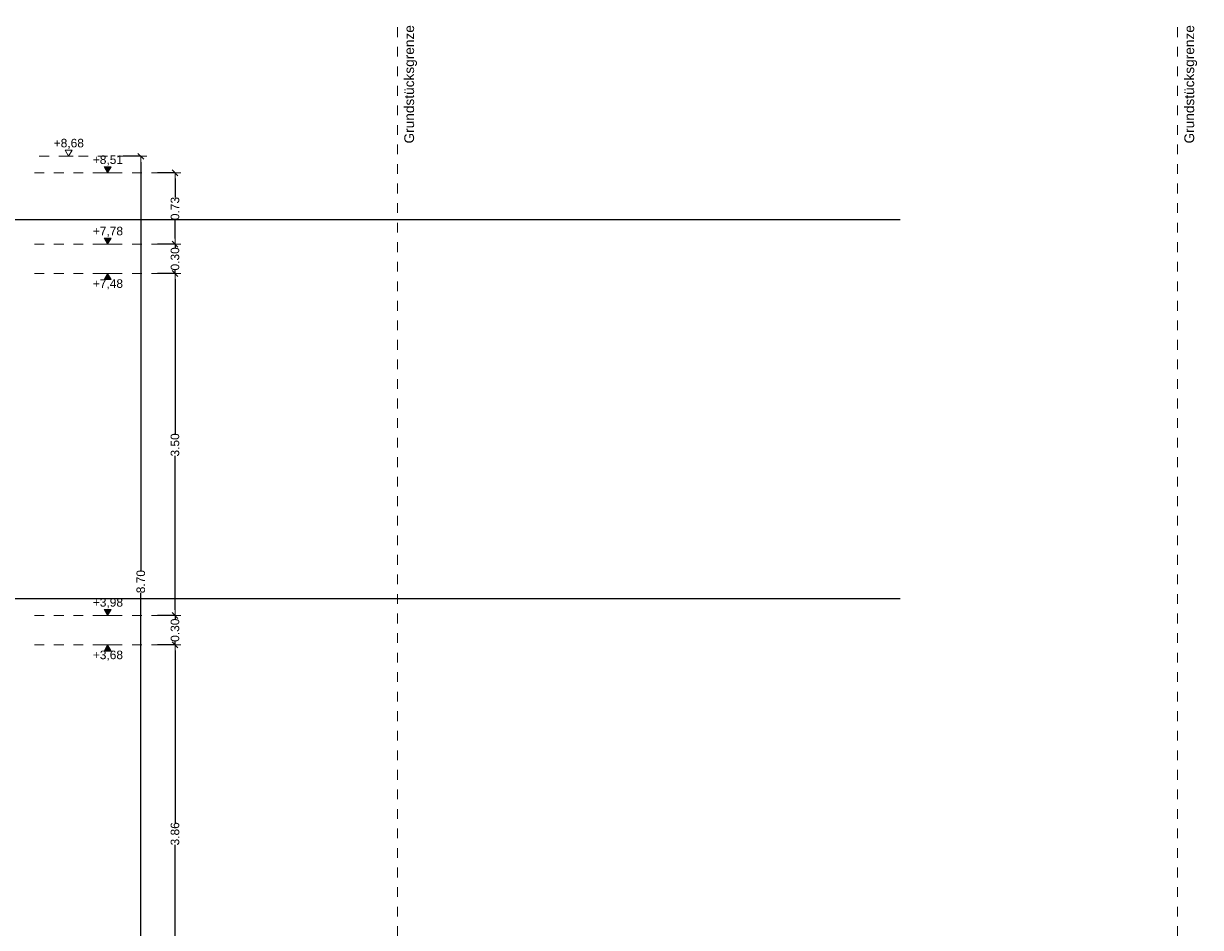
# Model space of a CAD drawing. Header units: metres. Extents: x -20.3 to 39.4, y -22.2 to 2.8.
# Tile 65 of 65: x 24.1 to 36.1, y -9.4 to -0.1. Entities that reach past the tile are written whole.
import ezdxf

# ---------------------------------------------------------------- set-up
doc = ezdxf.new("R2010")
doc.units = ezdxf.units.M
doc.header["$LTSCALE"] = 0.4
doc.header["$MEASUREMENT"] = 0
doc.linetypes.add('Strichlinie eng', pattern=[0.115, 0.075, -0.04])
doc.linetypes.add('Strichpunktlinie', pattern=[0.335139, 0.176389, -0.088194, 0, -0.070556])
doc.layers.get('0').update_dxf_attribs({"color": 8, "lineweight": 9})
doc.layers.get('Defpoints').update_dxf_attribs({"color": 8, "lineweight": 9})
doc.layers.add('Neubau_T-Bemaßung', color=8, linetype='Continuous')
doc.layers.add('S-Linien _ Schraffuren.2D', color=8, linetype='Continuous', lineweight=9)
doc.layers.add('T-Text', color=8, linetype='Continuous', lineweight=9)
doc.styles.add('ERSTELLTER_STIL_2', font='arial.ttf')
doc.dimstyles.new('ERSTELLTER_STIL__1', dxfattribs={"dimtxt": 0.0875, "dimasz": 0.059375, "dimexe": 0.18, "dimexo": 0.0625, "dimgap": 0, "dimtad": 1, "dimzin": 0, "dimdsep": 46, "dimtxsty": 'ERSTELLTER_STIL_2', "dimblk": 'ARROWHEAD_6', "dimblk1": 'ARROWHEAD_6', "dimblk2": 'ARROWHEAD_6', "dimcen": 0.09, "dimclrd": 7, "dimclre": 7, "dimclrt": 7, "dimazin": 0, "dimtfac": 1, "dimtdec": 4, "dimtmove": 0, "dimatfit": 3, "dimfxl": 1, "dimtolj": 1, "dimtzin": 0, "dimarcsym": 0})

# ---------------------------------------------------------------- blocks, each defined once
blk = doc.blocks.new('ARROWHEAD_6')
at = {"color": 0, "linetype": 'Continuous', "lineweight": 0}
for p, q in [((0, 0), (-1, 0)), ((-0.5, -0.5), (0.5, 0.5))]:
    blk.add_line(p, q, dxfattribs=at)
blk = doc.blocks.new('*D256')
at = {"layer": 'Defpoints', "color": 0, "linetype": 'Continuous', "transparency": 16777216}
for p in [(25.259, -1.495), (25.32, -1.495), (23.67, -10.195)]:
    blk.add_point(p, dxfattribs=at)
at = {"layer": 'Neubau_T-Bemaßung', "linetype": 'Continuous', "lineweight": -2, "transparency": 16777216}
for p, q in [((25.258, -1.495), (25.079, -1.495)), ((25.259, -1.554), (25.259, -5.735)), ((25.259, -10.136), (25.259, -5.962)), ((23.732, -10.195), (25.439, -10.195))]:
    blk.add_line(p, q, dxfattribs=at)
at = {"layer": 'Neubau_T-Bemaßung', "linetype": 'Continuous', "lineweight": -2, "transparency": 16777216, "xscale": 0.059375, "yscale": 0.059375, "zscale": 0.059375}
for p, rotation in [((25.259, -1.495), 90), ((25.259, -10.195), 270)]:
    blk.add_blockref('ARROWHEAD_6', p, dxfattribs=dict(at, rotation=rotation))
at = {"layer": 'Neubau_T-Bemaßung', "linetype": 'Continuous', "lineweight": 9, "transparency": 16777216, "insert": (25.259, -5.848), "char_height": 0.0875, "attachment_point": 5, "rotation": 90, "style": 'ERSTELLTER_STIL_2'}
blk.add_mtext('\\A1;8.70', dxfattribs=at)
blk = doc.blocks.new('*D260')
at = {"layer": 'Defpoints', "color": 0, "linetype": 'Continuous', "transparency": 16777216}
for p in [(25.609, -6.495), (25.67, -6.495), (25.67, -10.355)]:
    blk.add_point(p, dxfattribs=at)
at = {"layer": 'Neubau_T-Bemaßung', "linetype": 'Continuous', "lineweight": -2, "transparency": 16777216}
for p, q in [((25.608, -6.495), (25.429, -6.495)), ((25.609, -6.554), (25.609, -8.315)), ((25.609, -10.296), (25.609, -8.542)), ((25.608, -10.355), (25.429, -10.355))]:
    blk.add_line(p, q, dxfattribs=at)
at = {"layer": 'Neubau_T-Bemaßung', "linetype": 'Continuous', "lineweight": -2, "transparency": 16777216, "xscale": 0.059375, "yscale": 0.059375, "zscale": 0.059375}
for p, rotation in [((25.609, -6.495), 90), ((25.609, -10.355), 270)]:
    blk.add_blockref('ARROWHEAD_6', p, dxfattribs=dict(at, rotation=rotation))
at = {"layer": 'Neubau_T-Bemaßung', "linetype": 'Continuous', "lineweight": 9, "transparency": 16777216, "insert": (25.609, -8.429), "char_height": 0.0875, "attachment_point": 5, "rotation": 90, "style": 'ERSTELLTER_STIL_2'}
blk.add_mtext('\\A1;3.86', dxfattribs=at)
blk = doc.blocks.new('*D261')
at = {"layer": 'Defpoints', "color": 0, "linetype": 'Continuous', "transparency": 16777216}
for p in [(25.609, -6.195), (25.67, -6.195), (25.67, -6.495)]:
    blk.add_point(p, dxfattribs=at)
at = {"layer": 'Neubau_T-Bemaßung', "linetype": 'Continuous', "lineweight": -2, "transparency": 16777216}
for p, q in [((25.609, -6.136), (25.609, -6.076)), ((25.608, -6.195), (25.429, -6.195)), ((25.609, -6.195), (25.609, -6.232)), ((25.608, -6.495), (25.429, -6.495)), ((25.609, -6.495), (25.609, -6.459)), ((25.609, -6.554), (25.609, -6.614))]:
    blk.add_line(p, q, dxfattribs=at)
at = {"layer": 'Neubau_T-Bemaßung', "linetype": 'Continuous', "lineweight": -2, "transparency": 16777216, "xscale": 0.059375, "yscale": 0.059375, "zscale": 0.059375}
for p, rotation in [((25.609, -6.195), 270), ((25.609, -6.495), 90)]:
    blk.add_blockref('ARROWHEAD_6', p, dxfattribs=dict(at, rotation=rotation))
at = {"layer": 'Neubau_T-Bemaßung', "linetype": 'Continuous', "lineweight": 9, "transparency": 16777216, "insert": (25.609, -6.345), "char_height": 0.0875, "attachment_point": 5, "rotation": 90, "style": 'ERSTELLTER_STIL_2'}
blk.add_mtext('\\A1;0.30', dxfattribs=at)
blk = doc.blocks.new('*D262')
at = {"layer": 'Defpoints', "color": 0, "linetype": 'Continuous', "transparency": 16777216}
for p in [(25.609, -2.695), (25.67, -2.695), (25.67, -6.195)]:
    blk.add_point(p, dxfattribs=at)
at = {"layer": 'Neubau_T-Bemaßung', "linetype": 'Continuous', "lineweight": -2, "transparency": 16777216}
for p, q in [((25.608, -2.695), (25.429, -2.695)), ((25.609, -2.754), (25.609, -4.335)), ((25.609, -6.136), (25.609, -4.562)), ((25.608, -6.195), (25.429, -6.195))]:
    blk.add_line(p, q, dxfattribs=at)
at = {"layer": 'Neubau_T-Bemaßung', "linetype": 'Continuous', "lineweight": -2, "transparency": 16777216, "xscale": 0.059375, "yscale": 0.059375, "zscale": 0.059375}
for p, rotation in [((25.609, -2.695), 90), ((25.609, -6.195), 270)]:
    blk.add_blockref('ARROWHEAD_6', p, dxfattribs=dict(at, rotation=rotation))
at = {"layer": 'Neubau_T-Bemaßung', "linetype": 'Continuous', "lineweight": 9, "transparency": 16777216, "insert": (25.609, -4.449), "char_height": 0.0875, "attachment_point": 5, "rotation": 90, "style": 'ERSTELLTER_STIL_2'}
blk.add_mtext('\\A1;3.50', dxfattribs=at)
blk = doc.blocks.new('*D263')
at = {"layer": 'Defpoints', "color": 0, "linetype": 'Continuous', "transparency": 16777216}
for p in [(25.609, -2.395), (25.67, -2.395), (25.67, -2.695)]:
    blk.add_point(p, dxfattribs=at)
at = {"layer": 'Neubau_T-Bemaßung', "linetype": 'Continuous', "lineweight": -2, "transparency": 16777216}
for p, q in [((25.609, -2.336), (25.609, -2.276)), ((25.608, -2.395), (25.429, -2.395)), ((25.609, -2.395), (25.609, -2.432)), ((25.608, -2.695), (25.429, -2.695)), ((25.609, -2.695), (25.609, -2.659)), ((25.609, -2.754), (25.609, -2.814))]:
    blk.add_line(p, q, dxfattribs=at)
at = {"layer": 'Neubau_T-Bemaßung', "linetype": 'Continuous', "lineweight": -2, "transparency": 16777216, "xscale": 0.059375, "yscale": 0.059375, "zscale": 0.059375}
for p, rotation in [((25.609, -2.395), 270), ((25.609, -2.695), 90)]:
    blk.add_blockref('ARROWHEAD_6', p, dxfattribs=dict(at, rotation=rotation))
at = {"layer": 'Neubau_T-Bemaßung', "linetype": 'Continuous', "lineweight": 9, "transparency": 16777216, "insert": (25.609, -2.545), "char_height": 0.0875, "attachment_point": 5, "rotation": 90, "style": 'ERSTELLTER_STIL_2'}
blk.add_mtext('\\A1;0.30', dxfattribs=at)
blk = doc.blocks.new('*D264')
at = {"layer": 'Defpoints', "color": 0, "linetype": 'Continuous', "transparency": 16777216}
for p in [(25.609, -1.665), (25.67, -1.665), (25.67, -2.395)]:
    blk.add_point(p, dxfattribs=at)
at = {"layer": 'Neubau_T-Bemaßung', "linetype": 'Continuous', "lineweight": -2, "transparency": 16777216}
for p, q in [((25.608, -1.665), (25.429, -1.665)), ((25.609, -1.724), (25.609, -1.917)), ((25.609, -2.336), (25.609, -2.144)), ((25.608, -2.395), (25.429, -2.395))]:
    blk.add_line(p, q, dxfattribs=at)
at = {"layer": 'Neubau_T-Bemaßung', "linetype": 'Continuous', "lineweight": -2, "transparency": 16777216, "xscale": 0.059375, "yscale": 0.059375, "zscale": 0.059375}
for p, rotation in [((25.609, -1.665), 90), ((25.609, -2.395), 270)]:
    blk.add_blockref('ARROWHEAD_6', p, dxfattribs=dict(at, rotation=rotation))
at = {"layer": 'Neubau_T-Bemaßung', "linetype": 'Continuous', "lineweight": 9, "transparency": 16777216, "insert": (25.609, -2.03), "char_height": 0.0875, "attachment_point": 5, "rotation": 90, "style": 'ERSTELLTER_STIL_2'}
blk.add_mtext('\\A1;0.73', dxfattribs=at)
blk = doc.blocks.new('*D281')
at = {"layer": 'Defpoints', "color": 0, "linetype": 'Continuous', "transparency": 16777216}
for p in [(19.84, -7.175), (21.14, -7.175), (33.092, -10.175)]:
    blk.add_point(p, dxfattribs=at)
at = {"layer": 'Neubau_T-Bemaßung', "linetype": 'Continuous', "lineweight": -2, "transparency": 16777216}
for p, q in [((19.902, -7.175), (21.32, -7.175)), ((21.14, -7.234), (21.14, -8.565)), ((21.14, -10.116), (21.14, -8.792)), ((33.029, -10.175), (20.96, -10.175))]:
    blk.add_line(p, q, dxfattribs=at)
at = {"layer": 'Neubau_T-Bemaßung', "linetype": 'Continuous', "lineweight": -2, "transparency": 16777216, "xscale": 0.059375, "yscale": 0.059375, "zscale": 0.059375}
for p, rotation in [((21.14, -7.175), 90), ((21.14, -10.175), 270)]:
    blk.add_blockref('ARROWHEAD_6', p, dxfattribs=dict(at, rotation=rotation))
at = {"layer": 'Neubau_T-Bemaßung', "linetype": 'Continuous', "lineweight": 9, "transparency": 16777216, "insert": (21.14, -8.679), "char_height": 0.0875, "attachment_point": 5, "rotation": 90, "style": 'ERSTELLTER_STIL_2'}
blk.add_mtext('\\A1;3.00', dxfattribs=at)
blk = doc.blocks.new('*D285')
at = {"layer": 'Defpoints', "color": 0, "linetype": 'Continuous', "transparency": 16777216}
for p in [(21.026, -6.025), (33.092, -6.025), (23.73, -6.195)]:
    blk.add_point(p, dxfattribs=at)
at = {"layer": 'Neubau_T-Bemaßung', "linetype": 'Continuous', "lineweight": -2, "transparency": 16777216}
for p, q in [((21.026, -6.025), (21.026, -5.927)), ((33.029, -6.025), (20.846, -6.025)), ((21.026, -6.136), (21.026, -6.084)), ((23.668, -6.195), (20.846, -6.195))]:
    blk.add_line(p, q, dxfattribs=at)
at = {"layer": 'Neubau_T-Bemaßung', "linetype": 'Continuous', "lineweight": -2, "transparency": 16777216, "xscale": 0.059375, "yscale": 0.059375, "zscale": 0.059375}
for p, rotation in [((21.026, -6.025), 90), ((21.026, -6.195), 270)]:
    blk.add_blockref('ARROWHEAD_6', p, dxfattribs=dict(at, rotation=rotation))
at = {"layer": 'Neubau_T-Bemaßung', "linetype": 'Continuous', "lineweight": 9, "transparency": 16777216, "insert": (21.14, -5.927), "char_height": 0.0875, "attachment_point": 5, "rotation": 90, "style": 'ERSTELLTER_STIL_2'}
blk.add_mtext('\\A1;0.17', dxfattribs=at)
blk = doc.blocks.new('*D286')
at = {"layer": 'Defpoints', "color": 0, "linetype": 'Continuous', "transparency": 16777216}
for p in [(19.84, -3.025), (21.14, -3.025), (33.092, -6.025)]:
    blk.add_point(p, dxfattribs=at)
at = {"layer": 'Neubau_T-Bemaßung', "linetype": 'Continuous', "lineweight": -2, "transparency": 16777216}
for p, q in [((19.902, -3.025), (21.32, -3.025)), ((21.14, -3.084), (21.14, -4.415)), ((21.14, -5.966), (21.14, -4.642)), ((33.029, -6.025), (20.96, -6.025))]:
    blk.add_line(p, q, dxfattribs=at)
at = {"layer": 'Neubau_T-Bemaßung', "linetype": 'Continuous', "lineweight": -2, "transparency": 16777216, "xscale": 0.059375, "yscale": 0.059375, "zscale": 0.059375}
for p, rotation in [((21.14, -3.025), 90), ((21.14, -6.025), 270)]:
    blk.add_blockref('ARROWHEAD_6', p, dxfattribs=dict(at, rotation=rotation))
at = {"layer": 'Neubau_T-Bemaßung', "linetype": 'Continuous', "lineweight": 9, "transparency": 16777216, "insert": (21.14, -4.529), "char_height": 0.0875, "attachment_point": 5, "rotation": 90, "style": 'ERSTELLTER_STIL_2'}
blk.add_mtext('\\A1;3.00', dxfattribs=at)
blk = doc.blocks.new('*D291')
at = {"layer": 'Defpoints', "color": 0, "linetype": 'Continuous', "transparency": 16777216}
for p in [(21.14, -2.145), (33.092, -2.145), (23.555, -2.395)]:
    blk.add_point(p, dxfattribs=at)
at = {"layer": 'Neubau_T-Bemaßung', "linetype": 'Continuous', "lineweight": -2, "transparency": 16777216}
for p, q in [((21.14, -2.086), (21.14, -2.026)), ((33.029, -2.145), (20.96, -2.145)), ((21.14, -2.145), (21.14, -2.156)), ((23.492, -2.395), (20.96, -2.395)), ((21.14, -2.395), (21.14, -2.384)), ((21.14, -2.454), (21.14, -2.514))]:
    blk.add_line(p, q, dxfattribs=at)
at = {"layer": 'Neubau_T-Bemaßung', "linetype": 'Continuous', "lineweight": -2, "transparency": 16777216, "xscale": 0.059375, "yscale": 0.059375, "zscale": 0.059375}
for p, rotation in [((21.14, -2.145), 270), ((21.14, -2.395), 90)]:
    blk.add_blockref('ARROWHEAD_6', p, dxfattribs=dict(at, rotation=rotation))
at = {"layer": 'Neubau_T-Bemaßung', "linetype": 'Continuous', "lineweight": 9, "transparency": 16777216, "insert": (21.14, -2.27), "char_height": 0.0875, "attachment_point": 5, "rotation": 90, "style": 'ERSTELLTER_STIL_2'}
blk.add_mtext('\\A1;0.25', dxfattribs=at)
blk = doc.blocks.new('*D304')
at = {"layer": 'Defpoints', "color": 0, "linetype": 'Continuous', "transparency": 16777216}
for p in [(5.613, -6.825), (5.815, -6.825), (33.092, -10.175)]:
    blk.add_point(p, dxfattribs=at)
at = {"layer": 'Neubau_T-Bemaßung', "linetype": 'Continuous', "lineweight": -2, "transparency": 16777216}
for p, q in [((5.752, -6.825), (5.433, -6.825)), ((5.613, -6.884), (5.613, -8.456)), ((5.613, -10.116), (5.613, -8.684)), ((33.029, -10.175), (5.433, -10.175))]:
    blk.add_line(p, q, dxfattribs=at)
at = {"layer": 'Neubau_T-Bemaßung', "linetype": 'Continuous', "lineweight": -2, "transparency": 16777216, "xscale": 0.059375, "yscale": 0.059375, "zscale": 0.059375}
for p, rotation in [((5.613, -6.825), 90), ((5.613, -10.175), 270)]:
    blk.add_blockref('ARROWHEAD_6', p, dxfattribs=dict(at, rotation=rotation))
at = {"layer": 'Neubau_T-Bemaßung', "linetype": 'Continuous', "lineweight": 9, "transparency": 16777216, "insert": (5.613, -8.57), "char_height": 0.0875, "attachment_point": 5, "rotation": 90, "style": 'ERSTELLTER_STIL_2'}
blk.add_mtext('\\A1;3.35', dxfattribs=at)
blk = doc.blocks.new('*D308')
at = {"layer": 'Defpoints', "color": 0, "linetype": 'Continuous', "transparency": 16777216}
for p in [(5.499, -6.025), (33.092, -6.025), (23.73, -6.195)]:
    blk.add_point(p, dxfattribs=at)
at = {"layer": 'Neubau_T-Bemaßung', "linetype": 'Continuous', "lineweight": -2, "transparency": 16777216}
for p, q in [((5.499, -6.025), (5.499, -5.927)), ((33.029, -6.025), (5.319, -6.025)), ((5.499, -6.136), (5.499, -6.084)), ((23.668, -6.195), (5.319, -6.195))]:
    blk.add_line(p, q, dxfattribs=at)
at = {"layer": 'Neubau_T-Bemaßung', "linetype": 'Continuous', "lineweight": -2, "transparency": 16777216, "xscale": 0.059375, "yscale": 0.059375, "zscale": 0.059375}
for p, rotation in [((5.499, -6.025), 90), ((5.499, -6.195), 270)]:
    blk.add_blockref('ARROWHEAD_6', p, dxfattribs=dict(at, rotation=rotation))
at = {"layer": 'Neubau_T-Bemaßung', "linetype": 'Continuous', "lineweight": 9, "transparency": 16777216, "insert": (5.613, -5.927), "char_height": 0.0875, "attachment_point": 5, "rotation": 90, "style": 'ERSTELLTER_STIL_2'}
blk.add_mtext('\\A1;0.17', dxfattribs=at)
blk = doc.blocks.new('*D309')
at = {"layer": 'Defpoints', "color": 0, "linetype": 'Continuous', "transparency": 16777216}
for p in [(5.613, -3.025), (19.84, -3.025), (33.092, -6.025)]:
    blk.add_point(p, dxfattribs=at)
at = {"layer": 'Neubau_T-Bemaßung', "linetype": 'Continuous', "lineweight": -2, "transparency": 16777216}
for p, q in [((19.777, -3.025), (5.433, -3.025)), ((5.613, -3.084), (5.613, -4.415)), ((5.613, -5.966), (5.613, -4.642)), ((33.029, -6.025), (5.433, -6.025))]:
    blk.add_line(p, q, dxfattribs=at)
at = {"layer": 'Neubau_T-Bemaßung', "linetype": 'Continuous', "lineweight": -2, "transparency": 16777216, "xscale": 0.059375, "yscale": 0.059375, "zscale": 0.059375}
for p, rotation in [((5.613, -3.025), 90), ((5.613, -6.025), 270)]:
    blk.add_blockref('ARROWHEAD_6', p, dxfattribs=dict(at, rotation=rotation))
at = {"layer": 'Neubau_T-Bemaßung', "linetype": 'Continuous', "lineweight": 9, "transparency": 16777216, "insert": (5.613, -4.529), "char_height": 0.0875, "attachment_point": 5, "rotation": 90, "style": 'ERSTELLTER_STIL_2'}
blk.add_mtext('\\A1;3.00', dxfattribs=at)
blk = doc.blocks.new('*D314')
at = {"layer": 'Defpoints', "color": 0, "linetype": 'Continuous', "transparency": 16777216}
for p in [(5.613, -2.145), (33.092, -2.145), (23.555, -2.395)]:
    blk.add_point(p, dxfattribs=at)
at = {"layer": 'Neubau_T-Bemaßung', "linetype": 'Continuous', "lineweight": -2, "transparency": 16777216}
for p, q in [((5.613, -2.086), (5.613, -2.026)), ((33.029, -2.145), (5.433, -2.145)), ((5.613, -2.145), (5.613, -2.156)), ((23.492, -2.395), (5.433, -2.395)), ((5.613, -2.395), (5.613, -2.384)), ((5.613, -2.454), (5.613, -2.514))]:
    blk.add_line(p, q, dxfattribs=at)
at = {"layer": 'Neubau_T-Bemaßung', "linetype": 'Continuous', "lineweight": -2, "transparency": 16777216, "xscale": 0.059375, "yscale": 0.059375, "zscale": 0.059375}
for p, rotation in [((5.613, -2.145), 270), ((5.613, -2.395), 90)]:
    blk.add_blockref('ARROWHEAD_6', p, dxfattribs=dict(at, rotation=rotation))
at = {"layer": 'Neubau_T-Bemaßung', "linetype": 'Continuous', "lineweight": 9, "transparency": 16777216, "insert": (5.613, -2.27), "char_height": 0.0875, "attachment_point": 5, "rotation": 90, "style": 'ERSTELLTER_STIL_2'}
blk.add_mtext('\\A1;0.25', dxfattribs=at)

msp = doc.modelspace()

# ---------------------------------------------------------------- hatches: boundary and pattern name
at = {"layer": 'Neubau_T-Bemaßung', "linetype": 'Continuous', "lineweight": 9}
for points in [[(24.92, -1.665), (24.956, -1.603), (24.884, -1.603)], [(24.92, -2.395), (24.956, -2.333), (24.884, -2.333)], [(24.92, -2.695), (24.884, -2.757), (24.956, -2.757)], [(24.92, -6.195), (24.956, -6.133), (24.884, -6.133)], [(24.92, -6.495), (24.884, -6.558), (24.956, -6.558)]]:
    msp.add_hatch(color=256, dxfattribs=at).paths.add_polyline_path(points)

# ---------------------------------------------------------------- linework, layer by layer
for p, q in [((24.52, -1.495), (24.484, -1.432)), ((24.484, -1.432), (24.556, -1.432)), ((24.556, -1.432), (24.52, -1.495)), ((24.52, -1.495), (24.473, -1.495)), ((24.52, -1.495), (24.567, -1.495)), ((24.92, -1.665), (24.873, -1.665)), ((24.92, -1.665), (24.884, -1.603)), ((24.884, -1.603), (24.956, -1.603)), ((24.956, -1.603), (24.92, -1.665)), ((24.92, -1.665), (24.967, -1.665)), ((24.92, -2.395), (24.873, -2.395)), ((24.92, -2.395), (24.884, -2.333)), ((24.884, -2.333), (24.956, -2.333)), ((24.956, -2.333), (24.92, -2.395)), ((24.92, -2.395), (24.967, -2.395)), ((24.92, -2.695), (24.873, -2.695)), ((24.92, -2.695), (24.884, -2.757)), ((24.884, -2.757), (24.956, -2.757)), ((24.92, -2.695), (24.967, -2.695)), ((24.956, -2.757), (24.92, -2.695)), ((24.92, -6.195), (24.884, -6.133)), ((24.884, -6.133), (24.956, -6.133)), ((24.956, -6.133), (24.92, -6.195)), ((24.92, -6.195), (24.873, -6.195)), ((24.92, -6.195), (24.967, -6.195)), ((24.92, -6.495), (24.873, -6.495)), ((24.92, -6.495), (24.884, -6.558)), ((24.92, -6.495), (24.967, -6.495)), ((24.956, -6.558), (24.92, -6.495)), ((24.884, -6.558), (24.956, -6.558))]:
    msp.add_line(p, q, dxfattribs=at)
at = {"layer": 'Neubau_T-Bemaßung', "linetype": 'Strichlinie eng', "lineweight": 9}
for p, q in [((25.32, -1.495), (24.17, -1.495)), ((25.67, -1.665), (24.17, -1.665)), ((25.67, -2.395), (24.17, -2.395)), ((25.67, -2.695), (24.17, -2.695)), ((25.67, -6.195), (24.17, -6.195)), ((25.67, -6.495), (24.17, -6.495))]:
    msp.add_line(p, q, dxfattribs=at)
at = {"layer": 'S-Linien _ Schraffuren.2D', "linetype": 'Strichpunktlinie', "lineweight": 9, "flags": 128}
for points in [[(27.884, -0.175), (27.884, -16.175)], [(35.864, -0.175), (35.864, -16.175)]]:
    msp.add_lwpolyline(points, dxfattribs=at)

# ---------------------------------------------------------------- texts
at = {"layer": 'Neubau_T-Bemaßung', "lineweight": 9, "char_height": 0.0875, "attachment_point": 7, "style": 'ERSTELLTER_STIL_2'}
for s, insert in [('\\A1;+8,68', (24.368, -1.42)), ('\\A1;+8,51', (24.768, -1.59)), ('\\A1;+7,78', (24.768, -2.32)), ('\\A1;+7,48', (24.768, -2.858)), ('\\A1;+3,98', (24.768, -6.12)), ('\\A1;+3,68', (24.768, -6.658))]:
    msp.add_mtext(s, dxfattribs=dict(at, insert=insert))
at = {"layer": 'T-Text', "linetype": 'Continuous', "lineweight": 9, "char_height": 0.1, "attachment_point": 7, "rotation": 90, "style": 'ERSTELLTER_STIL_2'}
for insert in [(28.085, -1.364), (36.066, -1.364)]:
    msp.add_mtext('\\A1;Grundstücksgrenze', dxfattribs=dict(at, insert=insert))

# ---------------------------------------------------------------- dimensions: what is measured, and where the dimension line sits
at = {"layer": 'Neubau_T-Bemaßung', "linetype": 'Continuous', "lineweight": 9}
for base, p1, p2, picture, middle in [((25.259, -1.495), (23.67, -10.195), (25.32, -1.495), '*D256', (25.259, -5.848)), ((25.609, -1.665), (25.67, -2.395), (25.67, -1.665), '*D264', (25.609, -2.03)), ((5.613, -2.145), (23.555, -2.395), (33.092, -2.145), '*D314', (5.613, -2.27)), ((21.14, -2.145), (23.555, -2.395), (33.092, -2.145), '*D291', (21.14, -2.27)), ((25.609, -2.395), (25.67, -2.695), (25.67, -2.395), '*D263', (25.609, -2.545)), ((25.609, -2.695), (25.67, -6.195), (25.67, -2.695), '*D262', (25.609, -4.449)), ((5.613, -3.025), (33.092, -6.025), (19.84, -3.025), '*D309', (5.613, -4.529)), ((21.14, -3.025), (33.092, -6.025), (19.84, -3.025), '*D286', (21.14, -4.529)), ((5.499, -6.025), (23.73, -6.195), (33.092, -6.025), '*D308', (5.613, -5.927)), ((21.026, -6.025), (23.73, -6.195), (33.092, -6.025), '*D285', (21.14, -5.927)), ((25.609, -6.195), (25.67, -6.495), (25.67, -6.195), '*D261', (25.609, -6.345)), ((25.609, -6.495), (25.67, -10.355), (25.67, -6.495), '*D260', (25.609, -8.429)), ((5.613, -6.825), (33.092, -10.175), (5.815, -6.825), '*D304', (5.613, -8.57)), ((21.14, -7.175), (33.092, -10.175), (19.84, -7.175), '*D281', (21.14, -8.679))]:
    dim = msp.add_linear_dim(base=base, p1=p1, p2=p2, angle=90, dimstyle='ERSTELLTER_STIL__1', override={"dimclrd": 256, "dimclre": 256, "dimclrt": 256}, dxfattribs=at)
    dim.commit()
    dim.dimension.update_dxf_attribs({"geometry": picture, "text_midpoint": middle, "dimtype": 160, "text_rotation": 90})

doc.saveas('drawing.dxf')
